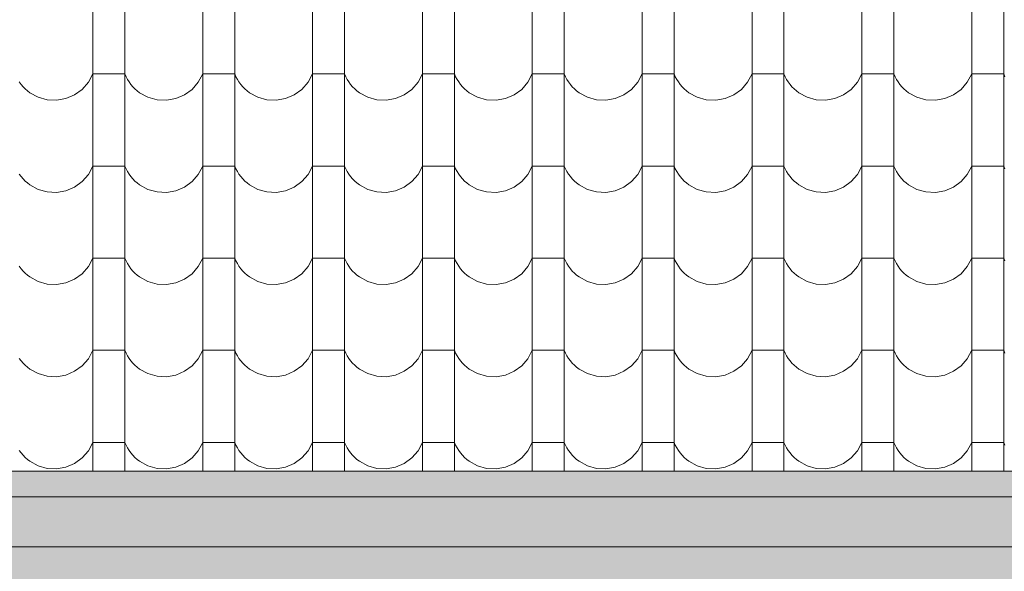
# Model space of a CAD drawing. Extents: x -547885 to -186295, y -25370 to 156194.
# Tile 246 of 256: x -360824 to -359345, y -18253 to -17423. Entities that reach past the tile are written whole.
import ezdxf

# ---------------------------------------------------------------- set-up
doc = ezdxf.new("R2010")
doc.units = 0
doc.header["$MEASUREMENT"] = 0
doc.linetypes.add('Dashed', pattern=[564.444447, 282.222223, -282.222223])
for name, color, linetype, lineweight, true_color in [('arch wypelnienia_Nr_Pióra__102', 7, 'Continuous', 9, 0xb4b4b4), ('arch wypelnienia_Nr_Pióra__2', 7, 'Continuous', 13, 0x7f7f7f), ('arch wypelnienia_Nr_Pióra__81', 7, 'Continuous', 13, 0x6a6a6a)]:
    doc.layers.add(name, color=color, linetype=linetype, lineweight=lineweight, true_color=true_color)
doc.layers.add('INWENT KONST. DREWNIANA_Nr_Pióra__21', color=7, linetype='Continuous', lineweight=9)
doc.layers.add('INWENT RURY SPUSTOWE_Nr_Pióra__21', color=7, linetype='Continuous', lineweight=9)

# ---------------------------------------------------------------- blocks, each defined once
blk = doc.blocks.new('*X1053')
at = {"layer": 'arch wypelnienia_Nr_Pióra__102', "linetype": 'Continuous'}
for p, q in [((-360714, -17312.5), (-360714, -17451)), ((-360666, -17312.5), (-360666, -17451)), ((-360549, -17312.5), (-360549, -17451)), ((-360501, -17312.5), (-360501, -17451)), ((-360384, -17312.5), (-360384, -17451)), ((-360336, -17312.5), (-360336, -17451)), ((-360219, -17312.5), (-360219, -17451)), ((-360171, -17312.5), (-360171, -17451)), ((-360054, -17312.5), (-360054, -17451)), ((-360006, -17312.5), (-360006, -17451)), ((-359889, -17312.5), (-359889, -17451)), ((-359841, -17312.5), (-359841, -17451)), ((-359724, -17312.5), (-359724, -17451)), ((-359676, -17312.5), (-359676, -17451)), ((-359559, -17312.5), (-359559, -17451)), ((-359511, -17312.5), (-359511, -17451)), ((-359394, -17312.5), (-359394, -17451)), ((-359346, -17312.5), (-359346, -17451)), ((-360714, -17451), (-360714, -17589.5)), ((-360666, -17451), (-360666, -17589.5)), ((-360549, -17451), (-360549, -17589.5)), ((-360501, -17451), (-360501, -17589.5)), ((-360384, -17451), (-360384, -17589.5)), ((-360336, -17451), (-360336, -17589.5)), ((-360219, -17451), (-360219, -17589.5)), ((-360171, -17451), (-360171, -17589.5)), ((-360054, -17451), (-360054, -17589.5)), ((-360006, -17451), (-360006, -17589.5)), ((-359889, -17451), (-359889, -17589.5)), ((-359841, -17451), (-359841, -17589.5)), ((-359724, -17451), (-359724, -17589.5)), ((-359676, -17451), (-359676, -17589.5)), ((-359559, -17451), (-359559, -17589.5)), ((-359511, -17451), (-359511, -17589.5)), ((-359394, -17451), (-359394, -17589.5)), ((-359346, -17451), (-359346, -17589.5)), ((-360720.7, -17517.6), (-360714, -17505)), ((-360690, -17505), (-360714, -17505)), ((-360666, -17505), (-360690, -17505)), ((-360666, -17505), (-360664.2, -17509.2)), ((-360664.2, -17509.2), (-360662, -17513.2)), ((-360555.7, -17517.6), (-360549, -17505)), ((-360525, -17505), (-360549, -17505)), ((-360501, -17505), (-360525, -17505)), ((-360501, -17505), (-360499.2, -17509.2)), ((-360499.2, -17509.2), (-360497, -17513.2)), ((-360390.7, -17517.6), (-360384, -17505)), ((-360360, -17505), (-360384, -17505)), ((-360336, -17505), (-360360, -17505)), ((-360336, -17505), (-360334.2, -17509.2)), ((-360334.2, -17509.2), (-360332, -17513.2)), ((-360225.7, -17517.6), (-360219, -17505)), ((-360195, -17505), (-360219, -17505)), ((-360171, -17505), (-360195, -17505)), ((-360171, -17505), (-360169.2, -17509.2)), ((-360169.2, -17509.2), (-360167, -17513.2)), ((-360060.7, -17517.6), (-360054, -17505)), ((-360030, -17505), (-360054, -17505)), ((-360006, -17505), (-360030, -17505)), ((-360006, -17505), (-360004.2, -17509.2)), ((-360004.2, -17509.2), (-360002, -17513.2)), ((-359895.7, -17517.6), (-359889, -17505)), ((-359865, -17505), (-359889, -17505)), ((-359841, -17505), (-359865, -17505)), ((-359841, -17505), (-359839.2, -17509.2)), ((-359839.2, -17509.2), (-359837, -17513.2)), ((-359730.7, -17517.6), (-359724, -17505)), ((-359700, -17505), (-359724, -17505)), ((-359676, -17505), (-359700, -17505)), ((-359676, -17505), (-359674.2, -17509.2)), ((-359674.2, -17509.2), (-359672, -17513.2)), ((-359565.7, -17517.6), (-359559, -17505)), ((-359535, -17505), (-359559, -17505)), ((-359511, -17505), (-359535, -17505)), ((-359511, -17505), (-359509.2, -17509.2)), ((-359509.2, -17509.2), (-359507, -17513.2)), ((-359400.7, -17517.6), (-359394, -17505)), ((-359370, -17505), (-359394, -17505)), ((-359346, -17505), (-359370, -17505)), ((-359346, -17505), (-359344.2, -17509.2)), ((-360824.6, -17517.1), (-360821.9, -17520.8)), ((-360821.9, -17520.8), (-360819, -17524.3)), ((-360819, -17524.3), (-360815.8, -17527.5)), ((-360730, -17528.3), (-360720.7, -17517.6)), ((-360662, -17513.2), (-360659.6, -17517.1)), ((-360659.6, -17517.1), (-360656.9, -17520.8)), ((-360656.9, -17520.8), (-360654, -17524.3)), ((-360654, -17524.3), (-360650.8, -17527.5)), ((-360565, -17528.3), (-360555.7, -17517.6)), ((-360497, -17513.2), (-360494.6, -17517.1)), ((-360494.6, -17517.1), (-360491.9, -17520.8)), ((-360491.9, -17520.8), (-360489, -17524.3)), ((-360489, -17524.3), (-360485.8, -17527.5)), ((-360400, -17528.3), (-360390.7, -17517.6)), ((-360332, -17513.2), (-360329.6, -17517.1)), ((-360329.6, -17517.1), (-360326.9, -17520.8)), ((-360326.9, -17520.8), (-360324, -17524.3)), ((-360324, -17524.3), (-360320.8, -17527.5)), ((-360235, -17528.3), (-360225.7, -17517.6)), ((-360167, -17513.2), (-360164.6, -17517.1)), ((-360164.6, -17517.1), (-360161.9, -17520.8)), ((-360161.9, -17520.8), (-360159, -17524.3)), ((-360159, -17524.3), (-360155.8, -17527.5)), ((-360070, -17528.3), (-360060.7, -17517.6)), ((-360002, -17513.2), (-359999.6, -17517.1)), ((-359999.6, -17517.1), (-359996.9, -17520.8)), ((-359996.9, -17520.8), (-359994, -17524.3)), ((-359994, -17524.3), (-359990.8, -17527.5)), ((-359905, -17528.3), (-359895.7, -17517.6)), ((-359837, -17513.2), (-359834.6, -17517.1)), ((-359834.6, -17517.1), (-359831.9, -17520.8)), ((-359831.9, -17520.8), (-359829, -17524.3)), ((-359829, -17524.3), (-359825.8, -17527.5)), ((-359740, -17528.3), (-359730.7, -17517.6)), ((-359672, -17513.2), (-359669.6, -17517.1)), ((-359669.6, -17517.1), (-359666.9, -17520.8)), ((-359666.9, -17520.8), (-359664, -17524.3)), ((-359664, -17524.3), (-359660.8, -17527.5)), ((-359575, -17528.3), (-359565.7, -17517.6)), ((-359507, -17513.2), (-359504.6, -17517.1)), ((-359504.6, -17517.1), (-359501.9, -17520.8)), ((-359501.9, -17520.8), (-359499, -17524.3)), ((-359499, -17524.3), (-359495.8, -17527.5)), ((-359410, -17528.3), (-359400.7, -17517.6)), ((-360815.8, -17527.5), (-360812.4, -17530.5)), ((-360812.4, -17530.5), (-360808.8, -17533.3)), ((-360808.8, -17533.3), (-360796.3, -17540.1)), ((-360754.5, -17542.2), (-360741.5, -17536.6)), ((-360741.5, -17536.6), (-360730, -17528.3)), ((-360650.8, -17527.5), (-360647.4, -17530.5)), ((-360647.4, -17530.5), (-360643.8, -17533.3)), ((-360643.8, -17533.3), (-360631.3, -17540.1)), ((-360589.5, -17542.2), (-360576.5, -17536.6)), ((-360576.5, -17536.6), (-360565, -17528.3)), ((-360485.8, -17527.5), (-360482.4, -17530.5)), ((-360482.4, -17530.5), (-360478.8, -17533.3)), ((-360478.8, -17533.3), (-360466.3, -17540.1)), ((-360424.5, -17542.2), (-360411.5, -17536.6)), ((-360411.5, -17536.6), (-360400, -17528.3)), ((-360320.8, -17527.5), (-360317.4, -17530.5)), ((-360317.4, -17530.5), (-360313.8, -17533.3)), ((-360313.8, -17533.3), (-360301.3, -17540.1)), ((-360259.5, -17542.2), (-360246.5, -17536.6)), ((-360246.5, -17536.6), (-360235, -17528.3)), ((-360155.8, -17527.5), (-360152.4, -17530.5)), ((-360152.4, -17530.5), (-360148.8, -17533.3)), ((-360148.8, -17533.3), (-360136.3, -17540.1)), ((-360094.5, -17542.2), (-360081.5, -17536.6)), ((-360081.5, -17536.6), (-360070, -17528.3)), ((-359990.8, -17527.5), (-359987.4, -17530.5)), ((-359987.4, -17530.5), (-359983.8, -17533.3)), ((-359983.8, -17533.3), (-359971.3, -17540.1)), ((-359929.5, -17542.2), (-359916.5, -17536.6)), ((-359916.5, -17536.6), (-359905, -17528.3)), ((-359825.8, -17527.5), (-359822.4, -17530.5)), ((-359822.4, -17530.5), (-359818.8, -17533.3)), ((-359818.8, -17533.3), (-359806.3, -17540.1)), ((-359764.5, -17542.2), (-359751.5, -17536.6)), ((-359751.5, -17536.6), (-359740, -17528.3)), ((-359660.8, -17527.5), (-359657.4, -17530.5)), ((-359657.4, -17530.5), (-359653.8, -17533.3)), ((-359653.8, -17533.3), (-359641.3, -17540.1)), ((-359599.5, -17542.2), (-359586.5, -17536.6)), ((-359586.5, -17536.6), (-359575, -17528.3)), ((-359495.8, -17527.5), (-359492.4, -17530.5)), ((-359492.4, -17530.5), (-359488.8, -17533.3)), ((-359488.8, -17533.3), (-359476.3, -17540.1)), ((-359434.5, -17542.2), (-359421.5, -17536.6)), ((-359421.5, -17536.6), (-359410, -17528.3)), ((-360796.3, -17540.1), (-360782.7, -17544)), ((-360782.7, -17544), (-360768.5, -17544.7)), ((-360768.5, -17544.7), (-360754.5, -17542.2)), ((-360631.3, -17540.1), (-360617.7, -17544)), ((-360617.7, -17544), (-360603.5, -17544.7)), ((-360603.5, -17544.7), (-360589.5, -17542.2)), ((-360466.3, -17540.1), (-360452.7, -17544)), ((-360452.7, -17544), (-360438.5, -17544.7)), ((-360438.5, -17544.7), (-360424.5, -17542.2)), ((-360301.3, -17540.1), (-360287.7, -17544)), ((-360287.7, -17544), (-360273.5, -17544.7)), ((-360273.5, -17544.7), (-360259.5, -17542.2)), ((-360136.3, -17540.1), (-360122.7, -17544)), ((-360122.7, -17544), (-360108.5, -17544.7)), ((-360108.5, -17544.7), (-360094.5, -17542.2)), ((-359971.3, -17540.1), (-359957.7, -17544)), ((-359957.7, -17544), (-359943.5, -17544.7)), ((-359943.5, -17544.7), (-359929.5, -17542.2)), ((-359806.3, -17540.1), (-359792.7, -17544)), ((-359792.7, -17544), (-359778.5, -17544.7)), ((-359778.5, -17544.7), (-359764.5, -17542.2)), ((-359641.3, -17540.1), (-359627.7, -17544)), ((-359627.7, -17544), (-359613.5, -17544.7)), ((-359613.5, -17544.7), (-359599.5, -17542.2)), ((-359476.3, -17540.1), (-359462.7, -17544)), ((-359462.7, -17544), (-359448.5, -17544.7)), ((-359448.5, -17544.7), (-359434.5, -17542.2)), ((-360714, -17589.5), (-360714, -17728)), ((-360666, -17589.5), (-360666, -17728)), ((-360549, -17589.5), (-360549, -17728)), ((-360501, -17589.5), (-360501, -17728)), ((-360384, -17589.5), (-360384, -17728)), ((-360336, -17589.5), (-360336, -17728)), ((-360219, -17589.5), (-360219, -17728)), ((-360171, -17589.5), (-360171, -17728)), ((-360054, -17589.5), (-360054, -17728)), ((-360006, -17589.5), (-360006, -17728)), ((-359889, -17589.5), (-359889, -17728)), ((-359841, -17589.5), (-359841, -17728)), ((-359724, -17589.5), (-359724, -17728)), ((-359676, -17589.5), (-359676, -17728)), ((-359559, -17589.5), (-359559, -17728)), ((-359511, -17589.5), (-359511, -17728)), ((-359394, -17589.5), (-359394, -17728)), ((-359346, -17589.5), (-359346, -17728)), ((-360824.6, -17655.6), (-360821.9, -17659.3)), ((-360730, -17666.8), (-360720.7, -17656.1)), ((-360720.7, -17656.1), (-360714, -17643.5)), ((-360690, -17643.5), (-360714, -17643.5)), ((-360666, -17643.5), (-360690, -17643.5)), ((-360666, -17643.5), (-360664.2, -17647.7)), ((-360664.2, -17647.7), (-360662, -17651.7)), ((-360662, -17651.7), (-360659.6, -17655.6)), ((-360659.6, -17655.6), (-360656.9, -17659.3)), ((-360565, -17666.8), (-360555.7, -17656.1)), ((-360555.7, -17656.1), (-360549, -17643.5)), ((-360525, -17643.5), (-360549, -17643.5)), ((-360501, -17643.5), (-360525, -17643.5)), ((-360501, -17643.5), (-360499.2, -17647.7)), ((-360499.2, -17647.7), (-360497, -17651.7)), ((-360497, -17651.7), (-360494.6, -17655.6)), ((-360494.6, -17655.6), (-360491.9, -17659.3)), ((-360400, -17666.8), (-360390.7, -17656.1)), ((-360390.7, -17656.1), (-360384, -17643.5)), ((-360360, -17643.5), (-360384, -17643.5)), ((-360336, -17643.5), (-360360, -17643.5)), ((-360336, -17643.5), (-360334.2, -17647.7)), ((-360334.2, -17647.7), (-360332, -17651.7)), ((-360332, -17651.7), (-360329.6, -17655.6)), ((-360329.6, -17655.6), (-360326.9, -17659.3)), ((-360235, -17666.8), (-360225.7, -17656.1)), ((-360225.7, -17656.1), (-360219, -17643.5)), ((-360195, -17643.5), (-360219, -17643.5)), ((-360171, -17643.5), (-360195, -17643.5)), ((-360171, -17643.5), (-360169.2, -17647.7)), ((-360169.2, -17647.7), (-360167, -17651.7)), ((-360167, -17651.7), (-360164.6, -17655.6)), ((-360164.6, -17655.6), (-360161.9, -17659.3)), ((-360070, -17666.8), (-360060.7, -17656.1)), ((-360060.7, -17656.1), (-360054, -17643.5)), ((-360030, -17643.5), (-360054, -17643.5)), ((-360006, -17643.5), (-360030, -17643.5)), ((-360006, -17643.5), (-360004.2, -17647.7)), ((-360004.2, -17647.7), (-360002, -17651.7)), ((-360002, -17651.7), (-359999.6, -17655.6)), ((-359999.6, -17655.6), (-359996.9, -17659.3)), ((-359905, -17666.8), (-359895.7, -17656.1)), ((-359895.7, -17656.1), (-359889, -17643.5)), ((-359865, -17643.5), (-359889, -17643.5)), ((-359841, -17643.5), (-359865, -17643.5)), ((-359841, -17643.5), (-359839.2, -17647.7)), ((-359839.2, -17647.7), (-359837, -17651.7)), ((-359837, -17651.7), (-359834.6, -17655.6)), ((-359834.6, -17655.6), (-359831.9, -17659.3)), ((-359740, -17666.8), (-359730.7, -17656.1)), ((-359730.7, -17656.1), (-359724, -17643.5)), ((-359700, -17643.5), (-359724, -17643.5)), ((-359676, -17643.5), (-359700, -17643.5)), ((-359676, -17643.5), (-359674.2, -17647.7)), ((-359674.2, -17647.7), (-359672, -17651.7)), ((-359672, -17651.7), (-359669.6, -17655.6)), ((-359669.6, -17655.6), (-359666.9, -17659.3)), ((-359575, -17666.8), (-359565.7, -17656.1)), ((-359565.7, -17656.1), (-359559, -17643.5)), ((-359535, -17643.5), (-359559, -17643.5)), ((-359511, -17643.5), (-359535, -17643.5)), ((-359511, -17643.5), (-359509.2, -17647.7)), ((-359509.2, -17647.7), (-359507, -17651.7)), ((-359507, -17651.7), (-359504.6, -17655.6)), ((-359504.6, -17655.6), (-359501.9, -17659.3)), ((-359410, -17666.8), (-359400.7, -17656.1)), ((-359400.7, -17656.1), (-359394, -17643.5)), ((-359370, -17643.5), (-359394, -17643.5)), ((-359346, -17643.5), (-359370, -17643.5)), ((-359346, -17643.5), (-359344.2, -17647.7)), ((-360821.9, -17659.3), (-360819, -17662.8)), ((-360819, -17662.8), (-360815.8, -17666)), ((-360815.8, -17666), (-360812.4, -17669)), ((-360812.4, -17669), (-360808.8, -17671.8)), ((-360808.8, -17671.8), (-360796.3, -17678.6)), ((-360741.5, -17675.1), (-360730, -17666.8)), ((-360656.9, -17659.3), (-360654, -17662.8)), ((-360654, -17662.8), (-360650.8, -17666)), ((-360650.8, -17666), (-360647.4, -17669)), ((-360647.4, -17669), (-360643.8, -17671.8)), ((-360643.8, -17671.8), (-360631.3, -17678.6)), ((-360576.5, -17675.1), (-360565, -17666.8)), ((-360491.9, -17659.3), (-360489, -17662.8)), ((-360489, -17662.8), (-360485.8, -17666)), ((-360485.8, -17666), (-360482.4, -17669)), ((-360482.4, -17669), (-360478.8, -17671.8)), ((-360478.8, -17671.8), (-360466.3, -17678.6)), ((-360411.5, -17675.1), (-360400, -17666.8)), ((-360326.9, -17659.3), (-360324, -17662.8)), ((-360324, -17662.8), (-360320.8, -17666)), ((-360320.8, -17666), (-360317.4, -17669)), ((-360317.4, -17669), (-360313.8, -17671.8)), ((-360313.8, -17671.8), (-360301.3, -17678.6)), ((-360246.5, -17675.1), (-360235, -17666.8)), ((-360161.9, -17659.3), (-360159, -17662.8)), ((-360159, -17662.8), (-360155.8, -17666)), ((-360155.8, -17666), (-360152.4, -17669)), ((-360152.4, -17669), (-360148.8, -17671.8)), ((-360148.8, -17671.8), (-360136.3, -17678.6)), ((-360081.5, -17675.1), (-360070, -17666.8)), ((-359996.9, -17659.3), (-359994, -17662.8)), ((-359994, -17662.8), (-359990.8, -17666)), ((-359990.8, -17666), (-359987.4, -17669)), ((-359987.4, -17669), (-359983.8, -17671.8)), ((-359983.8, -17671.8), (-359971.3, -17678.6)), ((-359916.5, -17675.1), (-359905, -17666.8)), ((-359831.9, -17659.3), (-359829, -17662.8)), ((-359829, -17662.8), (-359825.8, -17666)), ((-359825.8, -17666), (-359822.4, -17669)), ((-359822.4, -17669), (-359818.8, -17671.8)), ((-359818.8, -17671.8), (-359806.3, -17678.6)), ((-359751.5, -17675.1), (-359740, -17666.8)), ((-359666.9, -17659.3), (-359664, -17662.8)), ((-359664, -17662.8), (-359660.8, -17666)), ((-359660.8, -17666), (-359657.4, -17669)), ((-359657.4, -17669), (-359653.8, -17671.8)), ((-359653.8, -17671.8), (-359641.3, -17678.6)), ((-359586.5, -17675.1), (-359575, -17666.8)), ((-359501.9, -17659.3), (-359499, -17662.8)), ((-359499, -17662.8), (-359495.8, -17666)), ((-359495.8, -17666), (-359492.4, -17669)), ((-359492.4, -17669), (-359488.8, -17671.8)), ((-359488.8, -17671.8), (-359476.3, -17678.6)), ((-359421.5, -17675.1), (-359410, -17666.8)), ((-360796.3, -17678.6), (-360782.7, -17682.5)), ((-360782.7, -17682.5), (-360768.5, -17683.2)), ((-360768.5, -17683.2), (-360754.5, -17680.7)), ((-360754.5, -17680.7), (-360741.5, -17675.1)), ((-360631.3, -17678.6), (-360617.7, -17682.5)), ((-360617.7, -17682.5), (-360603.5, -17683.2)), ((-360603.5, -17683.2), (-360589.5, -17680.7)), ((-360589.5, -17680.7), (-360576.5, -17675.1)), ((-360466.3, -17678.6), (-360452.7, -17682.5)), ((-360452.7, -17682.5), (-360438.5, -17683.2)), ((-360438.5, -17683.2), (-360424.5, -17680.7)), ((-360424.5, -17680.7), (-360411.5, -17675.1)), ((-360301.3, -17678.6), (-360287.7, -17682.5)), ((-360287.7, -17682.5), (-360273.5, -17683.2)), ((-360273.5, -17683.2), (-360259.5, -17680.7)), ((-360259.5, -17680.7), (-360246.5, -17675.1)), ((-360136.3, -17678.6), (-360122.7, -17682.5)), ((-360122.7, -17682.5), (-360108.5, -17683.2)), ((-360108.5, -17683.2), (-360094.5, -17680.7)), ((-360094.5, -17680.7), (-360081.5, -17675.1)), ((-359971.3, -17678.6), (-359957.7, -17682.5)), ((-359957.7, -17682.5), (-359943.5, -17683.2)), ((-359943.5, -17683.2), (-359929.5, -17680.7)), ((-359929.5, -17680.7), (-359916.5, -17675.1)), ((-359806.3, -17678.6), (-359792.7, -17682.5)), ((-359792.7, -17682.5), (-359778.5, -17683.2)), ((-359778.5, -17683.2), (-359764.5, -17680.7)), ((-359764.5, -17680.7), (-359751.5, -17675.1)), ((-359641.3, -17678.6), (-359627.7, -17682.5)), ((-359627.7, -17682.5), (-359613.5, -17683.2)), ((-359613.5, -17683.2), (-359599.5, -17680.7)), ((-359599.5, -17680.7), (-359586.5, -17675.1)), ((-359476.3, -17678.6), (-359462.7, -17682.5)), ((-359462.7, -17682.5), (-359448.5, -17683.2)), ((-359448.5, -17683.2), (-359434.5, -17680.7)), ((-359434.5, -17680.7), (-359421.5, -17675.1)), ((-360714, -17728), (-360714, -17866.5)), ((-360666, -17728), (-360666, -17866.5)), ((-360549, -17728), (-360549, -17866.5)), ((-360501, -17728), (-360501, -17866.5)), ((-360384, -17728), (-360384, -17866.5)), ((-360336, -17728), (-360336, -17866.5)), ((-360219, -17728), (-360219, -17866.5)), ((-360171, -17728), (-360171, -17866.5)), ((-360054, -17728), (-360054, -17866.5)), ((-360006, -17728), (-360006, -17866.5)), ((-359889, -17728), (-359889, -17866.5)), ((-359841, -17728), (-359841, -17866.5)), ((-359724, -17728), (-359724, -17866.5)), ((-359676, -17728), (-359676, -17866.5)), ((-359559, -17728), (-359559, -17866.5)), ((-359511, -17728), (-359511, -17866.5)), ((-359394, -17728), (-359394, -17866.5)), ((-359346, -17728), (-359346, -17866.5)), ((-360720.7, -17794.6), (-360714, -17782)), ((-360690, -17782), (-360714, -17782)), ((-360666, -17782), (-360690, -17782)), ((-360666, -17782), (-360664.2, -17786.2)), ((-360664.2, -17786.2), (-360662, -17790.2)), ((-360662, -17790.2), (-360659.6, -17794.1)), ((-360555.7, -17794.6), (-360549, -17782)), ((-360525, -17782), (-360549, -17782)), ((-360501, -17782), (-360525, -17782)), ((-360501, -17782), (-360499.2, -17786.2)), ((-360499.2, -17786.2), (-360497, -17790.2)), ((-360497, -17790.2), (-360494.6, -17794.1)), ((-360390.7, -17794.6), (-360384, -17782)), ((-360360, -17782), (-360384, -17782)), ((-360336, -17782), (-360360, -17782)), ((-360336, -17782), (-360334.2, -17786.2)), ((-360334.2, -17786.2), (-360332, -17790.2)), ((-360332, -17790.2), (-360329.6, -17794.1)), ((-360225.7, -17794.6), (-360219, -17782)), ((-360195, -17782), (-360219, -17782)), ((-360171, -17782), (-360195, -17782)), ((-360171, -17782), (-360169.2, -17786.2)), ((-360169.2, -17786.2), (-360167, -17790.2)), ((-360167, -17790.2), (-360164.6, -17794.1)), ((-360060.7, -17794.6), (-360054, -17782)), ((-360030, -17782), (-360054, -17782)), ((-360006, -17782), (-360030, -17782)), ((-360006, -17782), (-360004.2, -17786.2)), ((-360004.2, -17786.2), (-360002, -17790.2)), ((-360002, -17790.2), (-359999.6, -17794.1)), ((-359895.7, -17794.6), (-359889, -17782)), ((-359865, -17782), (-359889, -17782)), ((-359841, -17782), (-359865, -17782)), ((-359841, -17782), (-359839.2, -17786.2)), ((-359839.2, -17786.2), (-359837, -17790.2)), ((-359837, -17790.2), (-359834.6, -17794.1)), ((-359730.7, -17794.6), (-359724, -17782)), ((-359700, -17782), (-359724, -17782)), ((-359676, -17782), (-359700, -17782)), ((-359676, -17782), (-359674.2, -17786.2)), ((-359674.2, -17786.2), (-359672, -17790.2)), ((-359672, -17790.2), (-359669.6, -17794.1)), ((-359565.7, -17794.6), (-359559, -17782)), ((-359535, -17782), (-359559, -17782)), ((-359511, -17782), (-359535, -17782)), ((-359511, -17782), (-359509.2, -17786.2)), ((-359509.2, -17786.2), (-359507, -17790.2)), ((-359507, -17790.2), (-359504.6, -17794.1)), ((-359400.7, -17794.6), (-359394, -17782)), ((-359370, -17782), (-359394, -17782)), ((-359346, -17782), (-359370, -17782)), ((-359346, -17782), (-359344.2, -17786.2)), ((-360824.6, -17794.1), (-360821.9, -17797.8)), ((-360821.9, -17797.8), (-360819, -17801.3)), ((-360819, -17801.3), (-360815.8, -17804.5)), ((-360815.8, -17804.5), (-360812.4, -17807.5)), ((-360741.5, -17813.6), (-360730, -17805.3)), ((-360730, -17805.3), (-360720.7, -17794.6)), ((-360659.6, -17794.1), (-360656.9, -17797.8)), ((-360656.9, -17797.8), (-360654, -17801.3)), ((-360654, -17801.3), (-360650.8, -17804.5)), ((-360650.8, -17804.5), (-360647.4, -17807.5)), ((-360576.5, -17813.6), (-360565, -17805.3)), ((-360565, -17805.3), (-360555.7, -17794.6)), ((-360494.6, -17794.1), (-360491.9, -17797.8)), ((-360491.9, -17797.8), (-360489, -17801.3)), ((-360489, -17801.3), (-360485.8, -17804.5)), ((-360485.8, -17804.5), (-360482.4, -17807.5)), ((-360411.5, -17813.6), (-360400, -17805.3)), ((-360400, -17805.3), (-360390.7, -17794.6)), ((-360329.6, -17794.1), (-360326.9, -17797.8)), ((-360326.9, -17797.8), (-360324, -17801.3)), ((-360324, -17801.3), (-360320.8, -17804.5)), ((-360320.8, -17804.5), (-360317.4, -17807.5)), ((-360246.5, -17813.6), (-360235, -17805.3)), ((-360235, -17805.3), (-360225.7, -17794.6)), ((-360164.6, -17794.1), (-360161.9, -17797.8)), ((-360161.9, -17797.8), (-360159, -17801.3)), ((-360159, -17801.3), (-360155.8, -17804.5)), ((-360155.8, -17804.5), (-360152.4, -17807.5)), ((-360081.5, -17813.6), (-360070, -17805.3)), ((-360070, -17805.3), (-360060.7, -17794.6)), ((-359999.6, -17794.1), (-359996.9, -17797.8)), ((-359996.9, -17797.8), (-359994, -17801.3)), ((-359994, -17801.3), (-359990.8, -17804.5)), ((-359990.8, -17804.5), (-359987.4, -17807.5)), ((-359916.5, -17813.6), (-359905, -17805.3)), ((-359905, -17805.3), (-359895.7, -17794.6)), ((-359834.6, -17794.1), (-359831.9, -17797.8)), ((-359831.9, -17797.8), (-359829, -17801.3)), ((-359829, -17801.3), (-359825.8, -17804.5)), ((-359825.8, -17804.5), (-359822.4, -17807.5)), ((-359751.5, -17813.6), (-359740, -17805.3)), ((-359740, -17805.3), (-359730.7, -17794.6)), ((-359669.6, -17794.1), (-359666.9, -17797.8)), ((-359666.9, -17797.8), (-359664, -17801.3)), ((-359664, -17801.3), (-359660.8, -17804.5)), ((-359660.8, -17804.5), (-359657.4, -17807.5)), ((-359586.5, -17813.6), (-359575, -17805.3)), ((-359575, -17805.3), (-359565.7, -17794.6)), ((-359504.6, -17794.1), (-359501.9, -17797.8)), ((-359501.9, -17797.8), (-359499, -17801.3)), ((-359499, -17801.3), (-359495.8, -17804.5)), ((-359495.8, -17804.5), (-359492.4, -17807.5)), ((-359421.5, -17813.6), (-359410, -17805.3)), ((-359410, -17805.3), (-359400.7, -17794.6)), ((-360812.4, -17807.5), (-360808.8, -17810.3)), ((-360808.8, -17810.3), (-360796.3, -17817.1)), ((-360796.3, -17817.1), (-360782.7, -17821)), ((-360768.5, -17821.7), (-360754.5, -17819.2)), ((-360754.5, -17819.2), (-360741.5, -17813.6)), ((-360647.4, -17807.5), (-360643.8, -17810.3)), ((-360643.8, -17810.3), (-360631.3, -17817.1)), ((-360631.3, -17817.1), (-360617.7, -17821)), ((-360603.5, -17821.7), (-360589.5, -17819.2)), ((-360589.5, -17819.2), (-360576.5, -17813.6)), ((-360482.4, -17807.5), (-360478.8, -17810.3)), ((-360478.8, -17810.3), (-360466.3, -17817.1)), ((-360466.3, -17817.1), (-360452.7, -17821)), ((-360438.5, -17821.7), (-360424.5, -17819.2)), ((-360424.5, -17819.2), (-360411.5, -17813.6)), ((-360317.4, -17807.5), (-360313.8, -17810.3)), ((-360313.8, -17810.3), (-360301.3, -17817.1)), ((-360301.3, -17817.1), (-360287.7, -17821)), ((-360273.5, -17821.7), (-360259.5, -17819.2)), ((-360259.5, -17819.2), (-360246.5, -17813.6)), ((-360152.4, -17807.5), (-360148.8, -17810.3)), ((-360148.8, -17810.3), (-360136.3, -17817.1)), ((-360136.3, -17817.1), (-360122.7, -17821)), ((-360108.5, -17821.7), (-360094.5, -17819.2)), ((-360094.5, -17819.2), (-360081.5, -17813.6)), ((-359987.4, -17807.5), (-359983.8, -17810.3)), ((-359983.8, -17810.3), (-359971.3, -17817.1)), ((-359971.3, -17817.1), (-359957.7, -17821)), ((-359943.5, -17821.7), (-359929.5, -17819.2)), ((-359929.5, -17819.2), (-359916.5, -17813.6)), ((-359822.4, -17807.5), (-359818.8, -17810.3)), ((-359818.8, -17810.3), (-359806.3, -17817.1)), ((-359806.3, -17817.1), (-359792.7, -17821)), ((-359778.5, -17821.7), (-359764.5, -17819.2)), ((-359764.5, -17819.2), (-359751.5, -17813.6)), ((-359657.4, -17807.5), (-359653.8, -17810.3)), ((-359653.8, -17810.3), (-359641.3, -17817.1)), ((-359641.3, -17817.1), (-359627.7, -17821)), ((-359613.5, -17821.7), (-359599.5, -17819.2)), ((-359599.5, -17819.2), (-359586.5, -17813.6)), ((-359492.4, -17807.5), (-359488.8, -17810.3)), ((-359488.8, -17810.3), (-359476.3, -17817.1)), ((-359476.3, -17817.1), (-359462.7, -17821)), ((-359448.5, -17821.7), (-359434.5, -17819.2)), ((-359434.5, -17819.2), (-359421.5, -17813.6)), ((-360782.7, -17821), (-360768.5, -17821.7)), ((-360617.7, -17821), (-360603.5, -17821.7)), ((-360452.7, -17821), (-360438.5, -17821.7)), ((-360287.7, -17821), (-360273.5, -17821.7)), ((-360122.7, -17821), (-360108.5, -17821.7)), ((-359957.7, -17821), (-359943.5, -17821.7)), ((-359792.7, -17821), (-359778.5, -17821.7)), ((-359627.7, -17821), (-359613.5, -17821.7)), ((-359462.7, -17821), (-359448.5, -17821.7)), ((-360714, -17866.5), (-360714, -18005)), ((-360666, -17866.5), (-360666, -18005)), ((-360549, -17866.5), (-360549, -18005)), ((-360501, -17866.5), (-360501, -18005)), ((-360384, -17866.5), (-360384, -18005)), ((-360336, -17866.5), (-360336, -18005)), ((-360219, -17866.5), (-360219, -18005)), ((-360171, -17866.5), (-360171, -18005)), ((-360054, -17866.5), (-360054, -18005)), ((-360006, -17866.5), (-360006, -18005)), ((-359889, -17866.5), (-359889, -18005)), ((-359841, -17866.5), (-359841, -18005)), ((-359724, -17866.5), (-359724, -18005)), ((-359676, -17866.5), (-359676, -18005)), ((-359559, -17866.5), (-359559, -18005)), ((-359511, -17866.5), (-359511, -18005)), ((-359394, -17866.5), (-359394, -18005)), ((-359346, -17866.5), (-359346, -18005)), ((-360720.7, -17933.1), (-360714, -17920.5)), ((-360690, -17920.5), (-360714, -17920.5)), ((-360666, -17920.5), (-360690, -17920.5)), ((-360666, -17920.5), (-360664.2, -17924.7)), ((-360555.7, -17933.1), (-360549, -17920.5)), ((-360525, -17920.5), (-360549, -17920.5)), ((-360501, -17920.5), (-360525, -17920.5)), ((-360501, -17920.5), (-360499.2, -17924.7)), ((-360390.7, -17933.1), (-360384, -17920.5)), ((-360360, -17920.5), (-360384, -17920.5)), ((-360336, -17920.5), (-360360, -17920.5)), ((-360336, -17920.5), (-360334.2, -17924.7)), ((-360225.7, -17933.1), (-360219, -17920.5)), ((-360195, -17920.5), (-360219, -17920.5)), ((-360171, -17920.5), (-360195, -17920.5)), ((-360171, -17920.5), (-360169.2, -17924.7)), ((-360060.7, -17933.1), (-360054, -17920.5)), ((-360030, -17920.5), (-360054, -17920.5)), ((-360006, -17920.5), (-360030, -17920.5)), ((-360006, -17920.5), (-360004.2, -17924.7)), ((-359895.7, -17933.1), (-359889, -17920.5)), ((-359865, -17920.5), (-359889, -17920.5)), ((-359841, -17920.5), (-359865, -17920.5)), ((-359841, -17920.5), (-359839.2, -17924.7)), ((-359730.7, -17933.1), (-359724, -17920.5)), ((-359700, -17920.5), (-359724, -17920.5)), ((-359676, -17920.5), (-359700, -17920.5)), ((-359676, -17920.5), (-359674.2, -17924.7)), ((-359565.7, -17933.1), (-359559, -17920.5)), ((-359535, -17920.5), (-359559, -17920.5)), ((-359511, -17920.5), (-359535, -17920.5)), ((-359511, -17920.5), (-359509.2, -17924.7)), ((-359400.7, -17933.1), (-359394, -17920.5)), ((-359370, -17920.5), (-359394, -17920.5)), ((-359346, -17920.5), (-359370, -17920.5)), ((-359346, -17920.5), (-359344.2, -17924.7)), ((-360824.6, -17932.6), (-360821.9, -17936.3)), ((-360821.9, -17936.3), (-360819, -17939.8)), ((-360730, -17943.8), (-360720.7, -17933.1)), ((-360664.2, -17924.7), (-360662, -17928.7)), ((-360662, -17928.7), (-360659.6, -17932.6)), ((-360659.6, -17932.6), (-360656.9, -17936.3)), ((-360656.9, -17936.3), (-360654, -17939.8)), ((-360565, -17943.8), (-360555.7, -17933.1)), ((-360499.2, -17924.7), (-360497, -17928.7)), ((-360497, -17928.7), (-360494.6, -17932.6)), ((-360494.6, -17932.6), (-360491.9, -17936.3)), ((-360491.9, -17936.3), (-360489, -17939.8)), ((-360400, -17943.8), (-360390.7, -17933.1)), ((-360334.2, -17924.7), (-360332, -17928.7)), ((-360332, -17928.7), (-360329.6, -17932.6)), ((-360329.6, -17932.6), (-360326.9, -17936.3)), ((-360326.9, -17936.3), (-360324, -17939.8)), ((-360235, -17943.8), (-360225.7, -17933.1)), ((-360169.2, -17924.7), (-360167, -17928.7)), ((-360167, -17928.7), (-360164.6, -17932.6)), ((-360164.6, -17932.6), (-360161.9, -17936.3)), ((-360161.9, -17936.3), (-360159, -17939.8)), ((-360070, -17943.8), (-360060.7, -17933.1)), ((-360004.2, -17924.7), (-360002, -17928.7)), ((-360002, -17928.7), (-359999.6, -17932.6)), ((-359999.6, -17932.6), (-359996.9, -17936.3)), ((-359996.9, -17936.3), (-359994, -17939.8)), ((-359905, -17943.8), (-359895.7, -17933.1)), ((-359839.2, -17924.7), (-359837, -17928.7)), ((-359837, -17928.7), (-359834.6, -17932.6)), ((-359834.6, -17932.6), (-359831.9, -17936.3)), ((-359831.9, -17936.3), (-359829, -17939.8)), ((-359740, -17943.8), (-359730.7, -17933.1)), ((-359674.2, -17924.7), (-359672, -17928.7)), ((-359672, -17928.7), (-359669.6, -17932.6)), ((-359669.6, -17932.6), (-359666.9, -17936.3)), ((-359666.9, -17936.3), (-359664, -17939.8)), ((-359575, -17943.8), (-359565.7, -17933.1)), ((-359509.2, -17924.7), (-359507, -17928.7)), ((-359507, -17928.7), (-359504.6, -17932.6)), ((-359504.6, -17932.6), (-359501.9, -17936.3)), ((-359501.9, -17936.3), (-359499, -17939.8)), ((-359410, -17943.8), (-359400.7, -17933.1)), ((-360819, -17939.8), (-360815.8, -17943)), ((-360815.8, -17943), (-360812.4, -17946)), ((-360812.4, -17946), (-360808.8, -17948.8)), ((-360808.8, -17948.8), (-360796.3, -17955.6)), ((-360754.5, -17957.7), (-360741.5, -17952.1)), ((-360741.5, -17952.1), (-360730, -17943.8)), ((-360654, -17939.8), (-360650.8, -17943)), ((-360650.8, -17943), (-360647.4, -17946)), ((-360647.4, -17946), (-360643.8, -17948.8)), ((-360643.8, -17948.8), (-360631.3, -17955.6)), ((-360589.5, -17957.7), (-360576.5, -17952.1)), ((-360576.5, -17952.1), (-360565, -17943.8)), ((-360489, -17939.8), (-360485.8, -17943)), ((-360485.8, -17943), (-360482.4, -17946)), ((-360482.4, -17946), (-360478.8, -17948.8)), ((-360478.8, -17948.8), (-360466.3, -17955.6)), ((-360424.5, -17957.7), (-360411.5, -17952.1)), ((-360411.5, -17952.1), (-360400, -17943.8)), ((-360324, -17939.8), (-360320.8, -17943)), ((-360320.8, -17943), (-360317.4, -17946)), ((-360317.4, -17946), (-360313.8, -17948.8)), ((-360313.8, -17948.8), (-360301.3, -17955.6)), ((-360259.5, -17957.7), (-360246.5, -17952.1)), ((-360246.5, -17952.1), (-360235, -17943.8)), ((-360159, -17939.8), (-360155.8, -17943)), ((-360155.8, -17943), (-360152.4, -17946)), ((-360152.4, -17946), (-360148.8, -17948.8)), ((-360148.8, -17948.8), (-360136.3, -17955.6)), ((-360094.5, -17957.7), (-360081.5, -17952.1)), ((-360081.5, -17952.1), (-360070, -17943.8)), ((-359994, -17939.8), (-359990.8, -17943)), ((-359990.8, -17943), (-359987.4, -17946)), ((-359987.4, -17946), (-359983.8, -17948.8)), ((-359983.8, -17948.8), (-359971.3, -17955.6)), ((-359929.5, -17957.7), (-359916.5, -17952.1)), ((-359916.5, -17952.1), (-359905, -17943.8)), ((-359829, -17939.8), (-359825.8, -17943)), ((-359825.8, -17943), (-359822.4, -17946)), ((-359822.4, -17946), (-359818.8, -17948.8)), ((-359818.8, -17948.8), (-359806.3, -17955.6)), ((-359764.5, -17957.7), (-359751.5, -17952.1)), ((-359751.5, -17952.1), (-359740, -17943.8)), ((-359664, -17939.8), (-359660.8, -17943)), ((-359660.8, -17943), (-359657.4, -17946)), ((-359657.4, -17946), (-359653.8, -17948.8)), ((-359653.8, -17948.8), (-359641.3, -17955.6)), ((-359599.5, -17957.7), (-359586.5, -17952.1)), ((-359586.5, -17952.1), (-359575, -17943.8)), ((-359499, -17939.8), (-359495.8, -17943)), ((-359495.8, -17943), (-359492.4, -17946)), ((-359492.4, -17946), (-359488.8, -17948.8)), ((-359488.8, -17948.8), (-359476.3, -17955.6)), ((-359434.5, -17957.7), (-359421.5, -17952.1)), ((-359421.5, -17952.1), (-359410, -17943.8)), ((-360796.3, -17955.6), (-360782.7, -17959.5)), ((-360782.7, -17959.5), (-360768.5, -17960.2)), ((-360768.5, -17960.2), (-360754.5, -17957.7)), ((-360631.3, -17955.6), (-360617.7, -17959.5)), ((-360617.7, -17959.5), (-360603.5, -17960.2)), ((-360603.5, -17960.2), (-360589.5, -17957.7)), ((-360466.3, -17955.6), (-360452.7, -17959.5)), ((-360452.7, -17959.5), (-360438.5, -17960.2)), ((-360438.5, -17960.2), (-360424.5, -17957.7)), ((-360301.3, -17955.6), (-360287.7, -17959.5)), ((-360287.7, -17959.5), (-360273.5, -17960.2)), ((-360273.5, -17960.2), (-360259.5, -17957.7)), ((-360136.3, -17955.6), (-360122.7, -17959.5)), ((-360122.7, -17959.5), (-360108.5, -17960.2)), ((-360108.5, -17960.2), (-360094.5, -17957.7)), ((-359971.3, -17955.6), (-359957.7, -17959.5)), ((-359957.7, -17959.5), (-359943.5, -17960.2)), ((-359943.5, -17960.2), (-359929.5, -17957.7)), ((-359806.3, -17955.6), (-359792.7, -17959.5)), ((-359792.7, -17959.5), (-359778.5, -17960.2)), ((-359778.5, -17960.2), (-359764.5, -17957.7)), ((-359641.3, -17955.6), (-359627.7, -17959.5)), ((-359627.7, -17959.5), (-359613.5, -17960.2)), ((-359613.5, -17960.2), (-359599.5, -17957.7)), ((-359476.3, -17955.6), (-359462.7, -17959.5)), ((-359462.7, -17959.5), (-359448.5, -17960.2)), ((-359448.5, -17960.2), (-359434.5, -17957.7)), ((-360714, -18005), (-360714, -18102.4)), ((-360666, -18005), (-360666, -18102.4)), ((-360549, -18005), (-360549, -18102.4)), ((-360501, -18005), (-360501, -18102.4)), ((-360384, -18005), (-360384, -18102.4)), ((-360336, -18005), (-360336, -18102.4)), ((-360219, -18005), (-360219, -18102.4)), ((-360171, -18005), (-360171, -18102.4)), ((-360054, -18005), (-360054, -18102.4)), ((-360006, -18005), (-360006, -18102.4)), ((-359889, -18005), (-359889, -18102.4)), ((-359841, -18005), (-359841, -18102.4)), ((-359724, -18005), (-359724, -18102.4)), ((-359676, -18005), (-359676, -18102.4)), ((-359559, -18005), (-359559, -18102.4)), ((-359511, -18005), (-359511, -18102.4)), ((-359394, -18005), (-359394, -18102.4)), ((-359346, -18005), (-359346, -18102.4)), ((-360824.6, -18071.1), (-360821.9, -18074.8)), ((-360730, -18082.3), (-360720.7, -18071.6)), ((-360720.7, -18071.6), (-360714, -18059)), ((-360690, -18059), (-360714, -18059)), ((-360666, -18059), (-360690, -18059)), ((-360666, -18059), (-360664.2, -18063.2)), ((-360664.2, -18063.2), (-360662, -18067.2)), ((-360662, -18067.2), (-360659.6, -18071.1)), ((-360659.6, -18071.1), (-360656.9, -18074.8)), ((-360565, -18082.3), (-360555.7, -18071.6)), ((-360555.7, -18071.6), (-360549, -18059)), ((-360525, -18059), (-360549, -18059)), ((-360501, -18059), (-360525, -18059)), ((-360501, -18059), (-360499.2, -18063.2)), ((-360499.2, -18063.2), (-360497, -18067.2)), ((-360497, -18067.2), (-360494.6, -18071.1)), ((-360494.6, -18071.1), (-360491.9, -18074.8)), ((-360400, -18082.3), (-360390.7, -18071.6)), ((-360390.7, -18071.6), (-360384, -18059)), ((-360360, -18059), (-360384, -18059)), ((-360336, -18059), (-360360, -18059)), ((-360336, -18059), (-360334.2, -18063.2)), ((-360334.2, -18063.2), (-360332, -18067.2)), ((-360332, -18067.2), (-360329.6, -18071.1)), ((-360329.6, -18071.1), (-360326.9, -18074.8)), ((-360235, -18082.3), (-360225.7, -18071.6)), ((-360225.7, -18071.6), (-360219, -18059)), ((-360195, -18059), (-360219, -18059)), ((-360171, -18059), (-360195, -18059)), ((-360171, -18059), (-360169.2, -18063.2)), ((-360169.2, -18063.2), (-360167, -18067.2)), ((-360167, -18067.2), (-360164.6, -18071.1)), ((-360164.6, -18071.1), (-360161.9, -18074.8)), ((-360070, -18082.3), (-360060.7, -18071.6)), ((-360060.7, -18071.6), (-360054, -18059)), ((-360030, -18059), (-360054, -18059)), ((-360006, -18059), (-360030, -18059)), ((-360006, -18059), (-360004.2, -18063.2)), ((-360004.2, -18063.2), (-360002, -18067.2)), ((-360002, -18067.2), (-359999.6, -18071.1)), ((-359999.6, -18071.1), (-359996.9, -18074.8)), ((-359905, -18082.3), (-359895.7, -18071.6)), ((-359895.7, -18071.6), (-359889, -18059)), ((-359865, -18059), (-359889, -18059)), ((-359841, -18059), (-359865, -18059)), ((-359841, -18059), (-359839.2, -18063.2)), ((-359839.2, -18063.2), (-359837, -18067.2)), ((-359837, -18067.2), (-359834.6, -18071.1)), ((-359834.6, -18071.1), (-359831.9, -18074.8)), ((-359740, -18082.3), (-359730.7, -18071.6)), ((-359730.7, -18071.6), (-359724, -18059)), ((-359700, -18059), (-359724, -18059)), ((-359676, -18059), (-359700, -18059)), ((-359676, -18059), (-359674.2, -18063.2)), ((-359674.2, -18063.2), (-359672, -18067.2)), ((-359672, -18067.2), (-359669.6, -18071.1)), ((-359669.6, -18071.1), (-359666.9, -18074.8)), ((-359575, -18082.3), (-359565.7, -18071.6)), ((-359565.7, -18071.6), (-359559, -18059)), ((-359535, -18059), (-359559, -18059)), ((-359511, -18059), (-359535, -18059)), ((-359511, -18059), (-359509.2, -18063.2)), ((-359509.2, -18063.2), (-359507, -18067.2)), ((-359507, -18067.2), (-359504.6, -18071.1)), ((-359504.6, -18071.1), (-359501.9, -18074.8)), ((-359410, -18082.3), (-359400.7, -18071.6)), ((-359400.7, -18071.6), (-359394, -18059)), ((-359370, -18059), (-359394, -18059)), ((-359346, -18059), (-359370, -18059)), ((-359346, -18059), (-359344.2, -18063.2)), ((-360821.9, -18074.8), (-360819, -18078.3)), ((-360819, -18078.3), (-360815.8, -18081.5)), ((-360815.8, -18081.5), (-360812.4, -18084.5)), ((-360812.4, -18084.5), (-360808.8, -18087.3)), ((-360741.5, -18090.6), (-360730, -18082.3)), ((-360656.9, -18074.8), (-360654, -18078.3)), ((-360654, -18078.3), (-360650.8, -18081.5)), ((-360650.8, -18081.5), (-360647.4, -18084.5)), ((-360647.4, -18084.5), (-360643.8, -18087.3)), ((-360576.5, -18090.6), (-360565, -18082.3)), ((-360491.9, -18074.8), (-360489, -18078.3)), ((-360489, -18078.3), (-360485.8, -18081.5)), ((-360485.8, -18081.5), (-360482.4, -18084.5)), ((-360482.4, -18084.5), (-360478.8, -18087.3)), ((-360411.5, -18090.6), (-360400, -18082.3)), ((-360326.9, -18074.8), (-360324, -18078.3)), ((-360324, -18078.3), (-360320.8, -18081.5)), ((-360320.8, -18081.5), (-360317.4, -18084.5)), ((-360317.4, -18084.5), (-360313.8, -18087.3)), ((-360246.5, -18090.6), (-360235, -18082.3)), ((-360161.9, -18074.8), (-360159, -18078.3)), ((-360159, -18078.3), (-360155.8, -18081.5)), ((-360155.8, -18081.5), (-360152.4, -18084.5)), ((-360152.4, -18084.5), (-360148.8, -18087.3)), ((-360081.5, -18090.6), (-360070, -18082.3)), ((-359996.9, -18074.8), (-359994, -18078.3)), ((-359994, -18078.3), (-359990.8, -18081.5)), ((-359990.8, -18081.5), (-359987.4, -18084.5)), ((-359987.4, -18084.5), (-359983.8, -18087.3)), ((-359916.5, -18090.6), (-359905, -18082.3)), ((-359831.9, -18074.8), (-359829, -18078.3)), ((-359829, -18078.3), (-359825.8, -18081.5)), ((-359825.8, -18081.5), (-359822.4, -18084.5)), ((-359822.4, -18084.5), (-359818.8, -18087.3)), ((-359751.5, -18090.6), (-359740, -18082.3)), ((-359666.9, -18074.8), (-359664, -18078.3)), ((-359664, -18078.3), (-359660.8, -18081.5)), ((-359660.8, -18081.5), (-359657.4, -18084.5)), ((-359657.4, -18084.5), (-359653.8, -18087.3)), ((-359586.5, -18090.6), (-359575, -18082.3)), ((-359501.9, -18074.8), (-359499, -18078.3)), ((-359499, -18078.3), (-359495.8, -18081.5)), ((-359495.8, -18081.5), (-359492.4, -18084.5)), ((-359492.4, -18084.5), (-359488.8, -18087.3)), ((-359421.5, -18090.6), (-359410, -18082.3)), ((-360808.8, -18087.3), (-360796.3, -18094.1)), ((-360796.3, -18094.1), (-360782.7, -18098)), ((-360782.7, -18098), (-360768.5, -18098.7)), ((-360768.5, -18098.7), (-360754.5, -18096.2)), ((-360754.5, -18096.2), (-360741.5, -18090.6)), ((-360643.8, -18087.3), (-360631.3, -18094.1)), ((-360631.3, -18094.1), (-360617.7, -18098)), ((-360617.7, -18098), (-360603.5, -18098.7)), ((-360603.5, -18098.7), (-360589.5, -18096.2)), ((-360589.5, -18096.2), (-360576.5, -18090.6)), ((-360478.8, -18087.3), (-360466.3, -18094.1)), ((-360466.3, -18094.1), (-360452.7, -18098)), ((-360452.7, -18098), (-360438.5, -18098.7)), ((-360438.5, -18098.7), (-360424.5, -18096.2)), ((-360424.5, -18096.2), (-360411.5, -18090.6)), ((-360313.8, -18087.3), (-360301.3, -18094.1)), ((-360301.3, -18094.1), (-360287.7, -18098)), ((-360287.7, -18098), (-360273.5, -18098.7)), ((-360273.5, -18098.7), (-360259.5, -18096.2)), ((-360259.5, -18096.2), (-360246.5, -18090.6)), ((-360148.8, -18087.3), (-360136.3, -18094.1)), ((-360136.3, -18094.1), (-360122.7, -18098)), ((-360122.7, -18098), (-360108.5, -18098.7)), ((-360108.5, -18098.7), (-360094.5, -18096.2)), ((-360094.5, -18096.2), (-360081.5, -18090.6)), ((-359983.8, -18087.3), (-359971.3, -18094.1)), ((-359971.3, -18094.1), (-359957.7, -18098)), ((-359957.7, -18098), (-359943.5, -18098.7)), ((-359943.5, -18098.7), (-359929.5, -18096.2)), ((-359929.5, -18096.2), (-359916.5, -18090.6)), ((-359818.8, -18087.3), (-359806.3, -18094.1)), ((-359806.3, -18094.1), (-359792.7, -18098)), ((-359792.7, -18098), (-359778.5, -18098.7)), ((-359778.5, -18098.7), (-359764.5, -18096.2)), ((-359764.5, -18096.2), (-359751.5, -18090.6)), ((-359653.8, -18087.3), (-359641.3, -18094.1)), ((-359641.3, -18094.1), (-359627.7, -18098)), ((-359627.7, -18098), (-359613.5, -18098.7)), ((-359613.5, -18098.7), (-359599.5, -18096.2)), ((-359599.5, -18096.2), (-359586.5, -18090.6)), ((-359488.8, -18087.3), (-359476.3, -18094.1)), ((-359476.3, -18094.1), (-359462.7, -18098)), ((-359462.7, -18098), (-359448.5, -18098.7)), ((-359448.5, -18098.7), (-359434.5, -18096.2)), ((-359434.5, -18096.2), (-359421.5, -18090.6))]:
    blk.add_line(p, q, dxfattribs=at)
blk = doc.blocks.new('Wypełnienie_1')
at = {"layer": 'arch wypelnienia_Nr_Pióra__102', "linetype": 'Dashed'}
blk.add_blockref('*X1053', (0, 0), dxfattribs=at)

msp = doc.modelspace()

# ---------------------------------------------------------------- hatches: boundary and pattern name
at = {"layer": 'arch wypelnienia_Nr_Pióra__2', "linetype": 'Continuous', "lineweight": 0, "true_color": 0x3f3f3f}
h = msp.add_hatch(color=250, dxfattribs=at)
h.paths.add_polyline_path([(-366883.3, -18289.6), (-366683.3, -18289.6), (-366683.3, -20349.6), (-366563.3, -20349.6), (-366563.3, -18559.6), (-366311.3, -18289.6), (-364423.3, -18289.6), (-364423.3, -20349.6), (-364303.3, -20349.6), (-364303.3, -18289.6), (-362165.3, -18289.6), (-361913.3, -18559.6), (-361913.3, -20349.6), (-361793.3, -20349.6), (-361793.3, -18559.6), (-361541.3, -18289.6), (-359413.3, -18289.6), (-359413.3, -20345.4), (-359293.3, -20345), (-359293.3, -18289.6), (-357155.3, -18289.6), (-356903.3, -18559.6), (-356903.3, -20336.9), (-356783.3, -20336.5), (-356783.3, -18559.6), (-356531.3, -18289.6), (-354413.3, -18289.6), (-354413.3, -20328.5), (-354293.3, -20328), (-354293.3, -18289.6), (-352225.3, -18289.6), (-351973.3, -18559.6), (-351973.3, -20320.2), (-351903.3, -20320), (-351903.3, -18559.6), (-351903.3, -18289.6), (-351903.3, -18215.9), (-366883.3, -18215.9)], flags=0)
h.paths.add_polyline_path([(-366461.8, -18289.6), (-366563.3, -18398.4), (-366563.3, -18289.6)], flags=0)
h.paths.add_polyline_path([(-362014.9, -18289.6), (-361913.3, -18289.6), (-361913.3, -18398.4)], flags=0)
h.paths.add_polyline_path([(-361793.3, -18398.4), (-361793.3, -18289.6), (-361691.8, -18289.6)], flags=0)
h.paths.add_polyline_path([(-356903.3, -18398.4), (-357004.9, -18289.6), (-356903.3, -18289.6)], flags=0)
h.paths.add_polyline_path([(-356783.3, -18398.4), (-356783.3, -18289.6), (-356681.8, -18289.6)], flags=0)
h.paths.add_polyline_path([(-352074.9, -18289.6), (-351973.3, -18289.6), (-351973.3, -18398.4)], flags=0)
at = {"layer": 'arch wypelnienia_Nr_Pióra__81', "linetype": 'Continuous'}
msp.add_hatch(color=256, dxfattribs=at).paths.add_polyline_path([(-366883.3, -18215.9), (-351903.3, -18215.9), (-351903.3, -18102.4), (-366883.3, -18102.4)], flags=0)

# ---------------------------------------------------------------- linework, layer by layer
at = {"layer": 'INWENT KONST. DREWNIANA_Nr_Pióra__21', "linetype": 'Continuous'}
msp.add_line((-366883.3, -18102.4), (-351903.3, -18102.4), dxfattribs=at)
at = {"layer": 'INWENT RURY SPUSTOWE_Nr_Pióra__21', "linetype": 'Continuous'}
for p, q in [((-366883.3, -18140.9), (-351903.3, -18140.9)), ((-366883.3, -18215.9), (-351903.3, -18215.9))]:
    msp.add_line(p, q, dxfattribs=at)

# ---------------------------------------------------------------- block references
at = {"layer": 'arch wypelnienia_Nr_Pióra__102', "linetype": 'Dashed'}
msp.add_blockref('Wypełnienie_1', (0, 0), dxfattribs=at)

doc.saveas('drawing.dxf')
